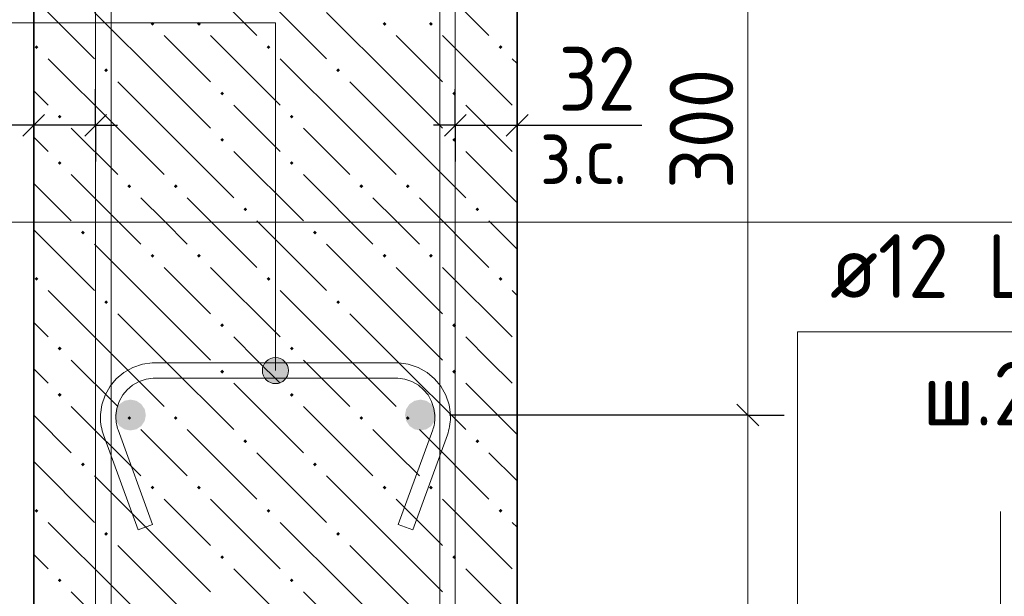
# Model space of a CAD drawing. Header units: millimetres. Extents: x 0 to 42000, y 0 to 29700.
# Tile 10 of 21: x 15774 to 19168, y 4709 to 6699. Entities that reach past the tile are written whole.
import ezdxf

# ---------------------------------------------------------------- set-up
doc = ezdxf.new("R2010")
doc.units = ezdxf.units.MM
for name, color, linetype, lineweight in [('Standard', 7, 'Continuous', 25), ('ЖБ Стена верхний уровень', 7, 'Continuous', 35), ('Позиционная метка линия выноска', 7, 'Continuous', 13), ('Примечания', 7, 'Continuous', 13), ('Размерная линия_ общее', 7, 'Continuous', 13), ('Стена фоновая арматура Х1', 7, 'Continuous', 35), ('Стена фоновая затяжка С-обр.', 52, 'Continuous', 25)]:
    doc.layers.add(name, color=color, linetype=linetype, lineweight=lineweight)
doc.layers.add('Размерная выноска', color=7, linetype='Continuous')
doc.layers.add('Стена Хомут', color=7, linetype='Continuous', lineweight=25, true_color=0x6e3c1e)
doc.styles.add('ISOCPEUR', font='txt')

msp = doc.modelspace()

# ---------------------------------------------------------------- hatches: boundary and pattern name
at = {"layer": 'ЖБ Стена верхний уровень', "linetype": 'Continuous', "lineweight": 18, "transparency": 33554687}
for points in [[(16225.2, 6683.9), (16231.7, 6690.4), (16238.2, 6683.9), (16231.7, 6677.4)], [(16385.2, 6683.9), (16391.7, 6690.4), (16398.2, 6683.9), (16391.7, 6677.4)], [(17025.2, 6683.9), (17031.7, 6690.4), (17038.2, 6683.9), (17031.7, 6677.4)], [(17185.2, 6683.9), (17191.7, 6690.4), (17198.2, 6683.9), (17191.7, 6677.4)], [(15825.2, 6603.9), (15831.7, 6610.4), (15838.2, 6603.9), (15831.7, 6597.4)], [(16625.2, 6603.9), (16631.7, 6610.4), (16638.2, 6603.9), (16631.7, 6597.4)], [(17425.2, 6603.9), (17431.7, 6610.4), (17438.2, 6603.9), (17431.7, 6597.4)], [(16065.2, 6523.9), (16071.7, 6530.4), (16078.2, 6523.9), (16071.7, 6517.4)], [(16865.2, 6523.9), (16871.7, 6530.4), (16878.2, 6523.9), (16871.7, 6517.4)], [(16465.2, 6443.9), (16471.7, 6450.4), (16478.2, 6443.9), (16471.7, 6437.4)], [(17265.2, 6443.9), (17271.7, 6450.4), (17278.2, 6443.9), (17271.7, 6437.4)], [(15905.2, 6363.9), (15911.7, 6370.4), (15918.2, 6363.9), (15911.7, 6357.4)], [(16705.2, 6363.9), (16711.7, 6370.4), (16718.2, 6363.9), (16711.7, 6357.4)], [(16465.2, 6283.9), (16471.7, 6290.4), (16478.2, 6283.9), (16471.7, 6277.4)], [(17265.2, 6283.9), (17271.7, 6290.4), (17278.2, 6283.9), (17271.7, 6277.4)], [(15905.2, 6203.9), (15911.7, 6210.4), (15918.2, 6203.9), (15911.7, 6197.4)], [(16705.2, 6203.9), (16711.7, 6210.4), (16718.2, 6203.9), (16711.7, 6197.4)], [(16145.2, 6123.9), (16151.7, 6130.4), (16158.2, 6123.9), (16151.7, 6117.4)], [(16305.2, 6123.9), (16311.7, 6130.4), (16318.2, 6123.9), (16311.7, 6117.4)], [(16945.2, 6123.9), (16951.7, 6130.4), (16958.2, 6123.9), (16951.7, 6117.4)], [(17105.2, 6123.9), (17111.7, 6130.4), (17118.2, 6123.9), (17111.7, 6117.4)], [(16545.2, 6043.9), (16551.7, 6050.4), (16558.2, 6043.9), (16551.7, 6037.4)], [(17345.2, 6043.9), (17351.7, 6050.4), (17358.2, 6043.9), (17351.7, 6037.4)], [(15985.2, 5963.9), (15991.7, 5970.4), (15998.2, 5963.9), (15991.7, 5957.4)], [(16785.2, 5963.9), (16791.7, 5970.4), (16798.2, 5963.9), (16791.7, 5957.4)], [(16225.2, 5883.9), (16231.7, 5890.4), (16238.2, 5883.9), (16231.7, 5877.4)], [(16385.2, 5883.9), (16391.7, 5890.4), (16398.2, 5883.9), (16391.7, 5877.4)], [(17025.2, 5883.9), (17031.7, 5890.4), (17038.2, 5883.9), (17031.7, 5877.4)], [(17185.2, 5883.9), (17191.7, 5890.4), (17198.2, 5883.9), (17191.7, 5877.4)], [(15825.2, 5803.9), (15831.7, 5810.4), (15838.2, 5803.9), (15831.7, 5797.4)], [(16625.2, 5803.9), (16631.7, 5810.4), (16638.2, 5803.9), (16631.7, 5797.4)], [(17425.2, 5803.9), (17431.7, 5810.4), (17438.2, 5803.9), (17431.7, 5797.4)], [(16065.2, 5723.9), (16071.7, 5730.4), (16078.2, 5723.9), (16071.7, 5717.4)], [(16865.2, 5723.9), (16871.7, 5730.4), (16878.2, 5723.9), (16871.7, 5717.4)], [(16465.2, 5643.9), (16471.7, 5650.4), (16478.2, 5643.9), (16471.7, 5637.4)], [(17265.2, 5643.9), (17271.7, 5650.4), (17278.2, 5643.9), (17271.7, 5637.4)], [(15905.2, 5563.9), (15911.7, 5570.4), (15918.2, 5563.9), (15911.7, 5557.4)], [(16705.2, 5563.9), (16711.7, 5570.4), (16718.2, 5563.9), (16711.7, 5557.4)], [(16465.2, 5483.9), (16471.7, 5490.4), (16478.2, 5483.9), (16471.7, 5477.4)], [(17265.2, 5483.9), (17271.7, 5490.4), (17278.2, 5483.9), (17271.7, 5477.4)], [(15905.2, 5403.9), (15911.7, 5410.4), (15918.2, 5403.9), (15911.7, 5397.4)], [(16705.2, 5403.9), (16711.7, 5410.4), (16718.2, 5403.9), (16711.7, 5397.4)], [(16145.2, 5323.9), (16151.7, 5330.4), (16158.2, 5323.9), (16151.7, 5317.4)], [(16305.2, 5323.9), (16311.7, 5330.4), (16318.2, 5323.9), (16311.7, 5317.4)], [(16945.2, 5323.9), (16951.7, 5330.4), (16958.2, 5323.9), (16951.7, 5317.4)], [(17105.2, 5323.9), (17111.7, 5330.4), (17118.2, 5323.9), (17111.7, 5317.4)], [(16545.2, 5243.9), (16551.7, 5250.4), (16558.2, 5243.9), (16551.7, 5237.4)], [(17345.2, 5243.9), (17351.7, 5250.4), (17358.2, 5243.9), (17351.7, 5237.4)], [(15985.2, 5163.9), (15991.7, 5170.4), (15998.2, 5163.9), (15991.7, 5157.4)], [(16785.2, 5163.9), (16791.7, 5170.4), (16798.2, 5163.9), (16791.7, 5157.4)], [(16225.2, 5083.9), (16231.7, 5090.4), (16238.2, 5083.9), (16231.7, 5077.4)], [(16385.2, 5083.9), (16391.7, 5090.4), (16398.2, 5083.9), (16391.7, 5077.4)], [(17025.2, 5083.9), (17031.7, 5090.4), (17038.2, 5083.9), (17031.7, 5077.4)], [(17185.2, 5083.9), (17191.7, 5090.4), (17198.2, 5083.9), (17191.7, 5077.4)], [(15825.2, 5003.9), (15831.7, 5010.4), (15838.2, 5003.9), (15831.7, 4997.4)], [(16625.2, 5003.9), (16631.7, 5010.4), (16638.2, 5003.9), (16631.7, 4997.4)], [(17425.2, 5003.9), (17431.7, 5010.4), (17438.2, 5003.9), (17431.7, 4997.4)], [(16065.2, 4923.9), (16071.7, 4930.4), (16078.2, 4923.9), (16071.7, 4917.4)], [(16865.2, 4923.9), (16871.7, 4930.4), (16878.2, 4923.9), (16871.7, 4917.4)], [(16465.2, 4843.9), (16471.7, 4850.4), (16478.2, 4843.9), (16471.7, 4837.4)], [(17265.2, 4843.9), (17271.7, 4850.4), (17278.2, 4843.9), (17271.7, 4837.4)], [(15905.2, 4763.9), (15911.7, 4770.4), (15918.2, 4763.9), (15911.7, 4757.4)], [(16705.2, 4763.9), (16711.7, 4770.4), (16718.2, 4763.9), (16711.7, 4757.4)]]:
    msp.add_hatch(color=7, dxfattribs=at).paths.add_polyline_path(points, flags=16)
at = {"layer": 'Позиционная метка линия выноска', "linetype": 'Continuous', "lineweight": 13, "transparency": 33554687}
for points in [[(16694.2, 5510), (16616.8, 5510), (16610.5, 5487.5)], [(16694.2, 5510), (16610.5, 5487.5), (16700.5, 5487.5)], [(16678, 5526.2), (16633, 5526.2), (16616.8, 5510)], [(16678, 5526.2), (16616.8, 5510), (16694.2, 5510)], [(16633, 5526.2), (16678, 5526.2), (16655.5, 5532.5)], [(16700.5, 5487.5), (16610.5, 5487.5), (16616.8, 5465)], [(16700.5, 5487.5), (16616.8, 5465), (16694.2, 5465)], [(16694.2, 5465), (16616.8, 5465), (16633, 5448.8)], [(16694.2, 5465), (16633, 5448.8), (16678, 5448.8)], [(16678, 5448.8), (16633, 5448.8), (16655.5, 5442.5)]]:
    msp.add_hatch(color=7, dxfattribs=at).paths.add_polyline_path(points)
at = {"layer": 'Стена фоновая арматура Х1', "linetype": 'Continuous', "lineweight": 18, "transparency": 33554687}
for points in [[(16208.8, 5334.2), (16204.8, 5354.6), (16193.2, 5371.9), (16175.9, 5383.5), (16155.5, 5387.5), (16135.1, 5383.5), (16117.8, 5371.9), (16106.2, 5354.6), (16102.2, 5334.2), (16106.2, 5313.8), (16117.8, 5296.5), (16135.1, 5284.9), (16155.5, 5280.9), (16175.9, 5284.9), (16193.2, 5296.5), (16204.8, 5313.8)], [(17208.8, 5334.2), (17204.8, 5354.6), (17193.2, 5371.9), (17175.9, 5383.5), (17155.5, 5387.5), (17135.1, 5383.5), (17117.8, 5371.9), (17106.2, 5354.6), (17102.2, 5334.2), (17106.2, 5313.8), (17117.8, 5296.5), (17135.1, 5284.9), (17155.5, 5280.9), (17175.9, 5284.9), (17193.2, 5296.5), (17204.8, 5313.8)]]:
    msp.add_hatch(color=7, dxfattribs=at).paths.add_polyline_path(points)

# ---------------------------------------------------------------- linework, layer by layer
at = {"layer": 'Standard', "color": 7, "linetype": 'Continuous', "lineweight": -3, "transparency": 33554687}
for p, q in [((15822.2, 6334.2), (15822.2, 6459.2)), ((16035.5, 6334.2), (16035.5, 6459.2)), ((17275.5, 6334.2), (17275.5, 6459.2)), ((17488.8, 6334.2), (17488.8, 6459.2)), ((15822.2, 6334.2), (15747.2, 6334.2)), ((15822.2, 6334.2), (15822.2, 6209.2)), ((16035.5, 6334.2), (15822.2, 6334.2)), ((16035.5, 6334.2), (16035.5, 6209.2)), ((16035.5, 6334.2), (16110.5, 6334.2)), ((17275.5, 6334.2), (17200.5, 6334.2)), ((17275.5, 6334.2), (17275.5, 6209.2)), ((17488.8, 6334.2), (17488.8, 6209.2)), ((17488.8, 6334.2), (17563.8, 6334.2))]:
    msp.add_line(p, q, dxfattribs=at)
at = {"layer": 'Standard', "color": 7, "linetype": 'Continuous', "lineweight": 25, "transparency": 33554687}
for p, q in [((15859.7, 6371.7), (15784.7, 6296.7)), ((16073, 6371.7), (15998, 6296.7)), ((17238, 6296.7), (17313, 6371.7)), ((17451.3, 6296.7), (17526.3, 6371.7))]:
    msp.add_line(p, q, dxfattribs=at)
at = {"layer": 'Standard', "color": 7, "linetype": 'Continuous', "lineweight": 13, "transparency": 33554687}
msp.add_lwpolyline([(41500, 29200), (15180, 29200), (15180, 6000), (41500, 6000), (41500, 29200)], dxfattribs=at)
at = {"layer": 'Standard', "color": 7, "linetype": 'Continuous', "lineweight": -3, "transparency": 33554687}
msp.add_lwpolyline([(17275.5, 6334.2), (17472.1, 6334.2), (17472.1, 6334.2), (17488.8, 6334.2)], dxfattribs=at)
at = {"layer": 'ЖБ Стена верхний уровень', "color": 7, "linetype": 'Continuous', "lineweight": 35, "transparency": 33554687}
for p, q in [((15822.2, 9667.5), (15822.2, 4667.5)), ((17488.8, 4667.5), (17488.8, 9667.5))]:
    msp.add_line(p, q, dxfattribs=at)
at = {"layer": 'ЖБ Стена верхний уровень', "color": 9, "linetype": 'Continuous', "lineweight": 18, "true_color": 0xc7c7c7, "transparency": 33554687}
for p, q in [((16351.7, 6883.9), (16591.7, 6643.9)), ((17151.7, 6883.9), (17391.7, 6643.9)), ((16591.7, 6803.9), (16831.7, 6563.9)), ((15822.2, 6773.4), (16031.7, 6563.9)), ((16271.7, 6483.9), (16031.7, 6723.9)), ((17071.7, 6483.9), (16831.7, 6723.9)), ((16271.7, 6643.9), (16431.7, 6483.9)), ((16431.7, 6643.9), (16671.7, 6403.9)), ((17071.7, 6643.9), (17231.7, 6483.9)), ((17231.7, 6643.9), (17471.7, 6403.9)), ((16111.7, 6323.9), (15871.7, 6563.9)), ((16911.7, 6323.9), (16671.7, 6563.9)), ((17488.8, 6546.8), (17471.7, 6563.9)), ((16111.7, 6483.9), (16271.7, 6323.9)), ((16271.7, 6483.9), (16431.7, 6323.9)), ((16911.7, 6483.9), (17071.7, 6323.9)), ((17071.7, 6483.9), (17231.7, 6323.9)), ((15822.2, 6453.4), (15871.7, 6403.9)), ((16591.7, 6323.9), (16511.7, 6403.9)), ((17391.7, 6323.9), (17311.7, 6403.9)), ((15951.7, 6323.9), (16111.7, 6163.9)), ((16111.7, 6323.9), (16271.7, 6163.9)), ((16271.7, 6323.9), (16511.7, 6083.9)), ((16671.7, 6243.9), (16591.7, 6323.9)), ((16751.7, 6323.9), (16911.7, 6163.9)), ((16911.7, 6323.9), (17071.7, 6163.9)), ((17071.7, 6323.9), (17311.7, 6083.9)), ((17471.7, 6243.9), (17391.7, 6323.9)), ((15871.7, 6243.9), (15822.2, 6293.4)), ((16511.7, 6243.9), (16751.7, 6003.9)), ((17311.7, 6243.9), (17488.8, 6066.8)), ((15951.7, 6163.9), (16191.7, 5923.9)), ((16751.7, 6163.9), (16991.7, 5923.9)), ((15822.2, 6133.4), (15951.7, 6003.9)), ((16271.7, 6003.9), (16191.7, 6083.9)), ((16351.7, 6083.9), (16591.7, 5843.9)), ((17071.7, 6003.9), (16991.7, 6083.9)), ((17151.7, 6083.9), (17391.7, 5843.9)), ((16351.7, 5923.9), (16271.7, 6003.9)), ((16591.7, 6003.9), (16831.7, 5763.9)), ((17151.7, 5923.9), (17071.7, 6003.9)), ((17391.7, 6003.9), (17488.8, 5906.8)), ((15822.2, 5973.4), (16031.7, 5763.9)), ((16271.7, 5683.9), (16031.7, 5923.9)), ((17071.7, 5683.9), (16831.7, 5923.9)), ((16271.7, 5843.9), (16431.7, 5683.9)), ((16431.7, 5843.9), (16671.7, 5603.9)), ((17071.7, 5843.9), (17231.7, 5683.9)), ((17231.7, 5843.9), (17471.7, 5603.9)), ((16111.7, 5523.9), (15871.7, 5763.9)), ((16911.7, 5523.9), (16671.7, 5763.9)), ((17488.8, 5746.8), (17471.7, 5763.9)), ((16111.7, 5683.9), (16271.7, 5523.9)), ((16271.7, 5683.9), (16431.7, 5523.9)), ((16911.7, 5683.9), (17071.7, 5523.9)), ((17071.7, 5683.9), (17231.7, 5523.9)), ((15822.2, 5653.4), (15871.7, 5603.9)), ((16591.7, 5523.9), (16511.7, 5603.9)), ((17391.7, 5523.9), (17311.7, 5603.9)), ((15951.7, 5523.9), (16111.7, 5363.9)), ((16111.7, 5523.9), (16271.7, 5363.9)), ((16271.7, 5523.9), (16511.7, 5283.9)), ((16671.7, 5443.9), (16591.7, 5523.9)), ((16751.7, 5523.9), (16911.7, 5363.9)), ((16911.7, 5523.9), (17071.7, 5363.9)), ((17071.7, 5523.9), (17311.7, 5283.9)), ((17471.7, 5443.9), (17391.7, 5523.9)), ((15871.7, 5443.9), (15822.2, 5493.4)), ((16511.7, 5443.9), (16751.7, 5203.9)), ((17311.7, 5443.9), (17488.8, 5266.8)), ((15951.7, 5363.9), (16191.7, 5123.9)), ((16751.7, 5363.9), (16991.7, 5123.9)), ((15822.2, 5333.4), (15951.7, 5203.9)), ((16271.7, 5203.9), (16191.7, 5283.9)), ((16351.7, 5283.9), (16591.7, 5043.9)), ((17071.7, 5203.9), (16991.7, 5283.9)), ((17151.7, 5283.9), (17391.7, 5043.9)), ((16351.7, 5123.9), (16271.7, 5203.9)), ((16591.7, 5203.9), (16831.7, 4963.9)), ((17151.7, 5123.9), (17071.7, 5203.9)), ((17391.7, 5203.9), (17488.8, 5106.8)), ((15822.2, 5173.4), (16031.7, 4963.9)), ((16271.7, 4883.9), (16031.7, 5123.9)), ((17071.7, 4883.9), (16831.7, 5123.9)), ((16271.7, 5043.9), (16431.7, 4883.9)), ((16431.7, 5043.9), (16671.7, 4803.9)), ((17071.7, 5043.9), (17231.7, 4883.9)), ((17231.7, 5043.9), (17471.7, 4803.9)), ((16111.7, 4723.9), (15871.7, 4963.9)), ((16911.7, 4723.9), (16671.7, 4963.9)), ((17488.8, 4946.8), (17471.7, 4963.9)), ((16111.7, 4883.9), (16271.7, 4723.9)), ((16271.7, 4883.9), (16431.7, 4723.9)), ((16911.7, 4883.9), (17071.7, 4723.9)), ((17071.7, 4883.9), (17231.7, 4723.9)), ((15822.2, 4853.4), (15871.7, 4803.9)), ((16591.7, 4723.9), (16511.7, 4803.9)), ((17391.7, 4723.9), (17311.7, 4803.9)), ((15951.7, 4723.9), (16111.7, 4563.9)), ((16111.7, 4723.9), (16271.7, 4563.9)), ((16271.7, 4723.9), (16511.7, 4483.9)), ((16671.7, 4643.9), (16591.7, 4723.9)), ((16751.7, 4723.9), (16911.7, 4563.9)), ((16911.7, 4723.9), (17071.7, 4563.9)), ((17071.7, 4723.9), (17311.7, 4483.9)), ((17471.7, 4643.9), (17391.7, 4723.9))]:
    msp.add_line(p, q, dxfattribs=at)
at = {"layer": 'Позиционная метка линия выноска', "color": 7, "linetype": 'Continuous', "lineweight": 13, "transparency": 33554687}
for p, q in [((16655.5, 5532.5), (16655.5, 5532.5)), ((16610.5, 5487.5), (16610.5, 5487.5)), ((16700.5, 5487.5), (16700.5, 5487.5)), ((16655.5, 5442.5), (16655.5, 5442.5))]:
    msp.add_line(p, q, dxfattribs=at)
for points in [[(13237.1, 6687.5), (16655.5, 6687.5), (16655.5, 5487.5)], [(20150.5, 5620.9), (18455.5, 5620.9), (18455.5, 3667.5), (18788.8, 3334.2)]]:
    msp.add_lwpolyline(points, dxfattribs=at)
msp.add_circle((16655.5, 5487.5), 45, dxfattribs=at)
at = {"layer": 'Примечания', "color": 7, "linetype": 'Continuous', "lineweight": 13, "transparency": 33554687}
for p in [(19155.5, 5000.9), (19155.5, 3904.2)]:
    msp.add_line(p, (19155.5, 5000.9), dxfattribs=at)
at = {"layer": 'Размерная выноска', "color": 7, "linetype": 'Continuous', "lineweight": -3, "transparency": 33554687}
for p, q in [((15822.2, 6334.2), (15391.9, 6334.2)), ((17488.8, 6334.2), (17919.1, 6334.2))]:
    msp.add_line(p, q, dxfattribs=at)
at = {"layer": 'Размерная линия_ общее', "color": 7, "linetype": 'Continuous', "lineweight": 13, "transparency": 33554687}
for p, q in [((18284.1, 7334.2), (18284.1, 5334.2)), ((18284.1, 5334.2), (18284.1, 3334.2))]:
    msp.add_line(p, q, dxfattribs=at)
at = {"layer": 'Размерная линия_ общее', "color": 7, "linetype": 'Continuous', "lineweight": 25, "transparency": 33554687}
msp.add_line((18246.6, 5371.7), (18321.6, 5296.7), dxfattribs=at)
at = {"layer": 'Размерная линия_ общее', "color": 253, "linetype": 'Continuous', "lineweight": -3, "true_color": 0xa0a0a0, "transparency": 33554687}
for q in [(18159.1, 5334.2), (18409.1, 5334.2)]:
    msp.add_line((18284.1, 5334.2), q, dxfattribs=at)
msp.add_lwpolyline([(18284.1, 5334.2), (18267.1, 5334.2), (18267.1, 5334.2), (18267.1, 5334.2), (18267.1, 5334.2), (17255.5, 5334.2)], dxfattribs=at)
at = {"layer": 'Стена фоновая затяжка С-обр.', "color": 98, "linetype": 'Continuous', "lineweight": 13, "true_color": 0x005000, "transparency": 33554687}
msp.add_lwpolyline([(17078.9, 4956.2), (17197.8, 5283), (17199.6, 5288.3), (17201.1, 5293.6), (17202.4, 5299), (17203.5, 5304.4), (17204.3, 5309.8), (17204.9, 5315.3), (17205.3, 5320.8), (17205.5, 5326.4), (17205.5, 5332.6), (17202.1, 5356.8), (17194.1, 5381.2), (17181.6, 5403.5), (17166.4, 5421.7), (17148.2, 5436.9), (17125.8, 5449.5), (17101.4, 5457.5), (17077.3, 5460.9), (16233.7, 5460.9), (16209.6, 5457.5), (16185.2, 5449.5), (16162.8, 5436.9), (16144.6, 5421.7), (16129.4, 5403.5), (16116.9, 5381.2), (16108.9, 5356.8), (16105.5, 5332.6), (16105.5, 5326.4), (16105.7, 5320.8), (16106.1, 5315.3), (16106.7, 5309.8), (16107.5, 5304.4), (16108.6, 5299), (16109.9, 5293.6), (16111.4, 5288.3), (16113.1, 5283), (16232.1, 4956.2), (16182, 4937.9), (16062.8, 5265.5), (16060.4, 5272.7), (16058.3, 5280.1), (16056.5, 5287.6), (16055, 5295.1), (16053.8, 5302.7), (16052.9, 5310.4), (16052.4, 5318), (16052.2, 5325.6), (16052.2, 5336.3), (16056.7, 5368.9), (16067.9, 5402.7), (16085.3, 5433.9), (16106.8, 5459.6), (16132.4, 5481), (16163.6, 5498.5), (16197.5, 5509.7), (16230, 5514.2), (17081, 5514.2), (17113.5, 5509.7), (17147.4, 5498.5), (17178.6, 5481), (17204.2, 5459.6), (17225.7, 5433.9), (17243.1, 5402.7), (17254.3, 5368.9), (17258.8, 5336.3), (17258.8, 5325.6), (17258.6, 5318), (17258, 5310.4), (17257.2, 5302.7), (17256, 5295.1), (17254.5, 5287.6), (17252.7, 5280.1), (17250.6, 5272.7), (17248.2, 5265.5), (17129, 4937.9), (17078.9, 4956.2)], dxfattribs=at)
msp.add_lwpolyline([(17078.9, 4956.2), (17197.8, 5283), (17199.6, 5288.3), (17201.1, 5293.6), (17202.4, 5299), (17203.5, 5304.4), (17204.3, 5309.8), (17204.9, 5315.3), (17205.3, 5320.8), (17205.5, 5326.4), (17205.5, 5332.6), (17202.1, 5356.8), (17194.1, 5381.2), (17181.6, 5403.5), (17166.4, 5421.7), (17148.2, 5436.9), (17125.8, 5449.5), (17101.4, 5457.5), (17077.3, 5460.9), (16233.7, 5460.9), (16209.6, 5457.5), (16185.2, 5449.5), (16162.8, 5436.9), (16144.6, 5421.7), (16129.4, 5403.5), (16116.9, 5381.2), (16108.9, 5356.8), (16105.5, 5332.6), (16105.5, 5326.4), (16105.7, 5320.8), (16106.1, 5315.3), (16106.7, 5309.8), (16107.5, 5304.4), (16108.6, 5299), (16109.9, 5293.6), (16111.4, 5288.3), (16113.1, 5283), (16232.1, 4956.2), (16182, 4937.9), (16062.8, 5265.5), (16060.4, 5272.7), (16058.3, 5280.1), (16056.5, 5287.6), (16055, 5295.1), (16053.8, 5302.7), (16052.9, 5310.4), (16052.4, 5318), (16052.2, 5325.6), (16052.2, 5336.3), (16056.7, 5368.9), (16067.9, 5402.7), (16085.3, 5433.9), (16106.8, 5459.6), (16132.4, 5481), (16163.6, 5498.5), (16197.5, 5509.7), (16230, 5514.2), (17081, 5514.2), (17113.5, 5509.7), (17147.4, 5498.5), (17178.6, 5481), (17204.2, 5459.6), (17225.7, 5433.9), (17243.1, 5402.7), (17254.3, 5368.9), (17258.8, 5336.3), (17258.8, 5325.6), (17258.6, 5318), (17258, 5310.4), (17257.2, 5302.7), (17256, 5295.1), (17254.5, 5287.6), (17252.7, 5280.1), (17250.6, 5272.7), (17248.2, 5265.5), (17129, 4937.9), (17078.9, 4956.2)], dxfattribs=at)
msp.add_lwpolyline([(17078.9, 4956.2), (17197.8, 5283), (17199.6, 5288.3), (17201.1, 5293.6), (17202.4, 5299), (17203.5, 5304.4), (17204.3, 5309.8), (17204.9, 5315.3), (17205.3, 5320.8), (17205.5, 5326.4), (17205.5, 5332.6), (17202.1, 5356.8), (17194.1, 5381.2), (17181.6, 5403.5), (17166.4, 5421.7), (17148.2, 5436.9), (17125.8, 5449.5), (17101.4, 5457.5), (17077.3, 5460.9), (16233.7, 5460.9), (16209.6, 5457.5), (16185.2, 5449.5), (16162.8, 5436.9), (16144.6, 5421.7), (16129.4, 5403.5), (16116.9, 5381.2), (16108.9, 5356.8), (16105.5, 5332.6), (16105.5, 5326.4), (16105.7, 5320.8), (16106.1, 5315.3), (16106.7, 5309.8), (16107.5, 5304.4), (16108.6, 5299), (16109.9, 5293.6), (16111.4, 5288.3), (16113.1, 5283), (16232.1, 4956.2), (16182, 4937.9), (16062.8, 5265.5), (16060.4, 5272.7), (16058.3, 5280.1), (16056.5, 5287.6), (16055, 5295.1), (16053.8, 5302.7), (16052.9, 5310.4), (16052.4, 5318), (16052.2, 5325.6), (16052.2, 5336.3), (16056.7, 5368.9), (16067.9, 5402.7), (16085.3, 5433.9), (16106.8, 5459.6), (16132.4, 5481), (16163.6, 5498.5), (16197.5, 5509.7), (16230, 5514.2), (17081, 5514.2), (17113.5, 5509.7), (17147.4, 5498.5), (17178.6, 5481), (17204.2, 5459.6), (17225.7, 5433.9), (17243.1, 5402.7), (17254.3, 5368.9), (17258.8, 5336.3), (17258.8, 5325.6), (17258.6, 5318), (17258, 5310.4), (17257.2, 5302.7), (17256, 5295.1), (17254.5, 5287.6), (17252.7, 5280.1), (17250.6, 5272.7), (17248.2, 5265.5), (17129, 4937.9), (17078.9, 4956.2)], dxfattribs=at)
at = {"layer": 'Стена Хомут', "color": 36, "linetype": 'Continuous', "lineweight": 13, "true_color": 0x6e3c1e, "transparency": 33554687}
for points in [[(17275.5, 9276.3), (17275.5, 3364), (17271.7, 3336.6), (17262.3, 3308.1), (17247.6, 3281.8), (17229.5, 3260.2), (17207.8, 3242.1), (17181.6, 3227.4), (17153, 3218), (17125.7, 3214.2), (16185.3, 3214.2), (16157.9, 3218), (16129.4, 3227.4), (16103.2, 3242.1), (16081.5, 3260.2), (16063.4, 3281.8), (16048.7, 3308.1), (16039.3, 3336.6), (16035.5, 3364), (16035.5, 9304.4)], [(17275.5, 9276.3), (17275.5, 3364), (17271.7, 3336.6), (17262.3, 3308.1), (17247.6, 3281.8), (17229.5, 3260.2), (17207.8, 3242.1), (17181.6, 3227.4), (17153, 3218), (17125.7, 3214.2), (16185.3, 3214.2), (16157.9, 3218), (16129.4, 3227.4), (16103.2, 3242.1), (16081.5, 3260.2), (16063.4, 3281.8), (16048.7, 3308.1), (16039.3, 3336.6), (16035.5, 3364), (16035.5, 9304.4)], [(17275.5, 9276.3), (17275.5, 3364), (17271.7, 3336.6), (17262.3, 3308.1), (17247.6, 3281.8), (17229.5, 3260.2), (17207.8, 3242.1), (17181.6, 3227.4), (17153, 3218), (17125.7, 3214.2), (16185.3, 3214.2), (16157.9, 3218), (16129.4, 3227.4), (16103.2, 3242.1), (16081.5, 3260.2), (16063.4, 3281.8), (16048.7, 3308.1), (16039.3, 3336.6), (16035.5, 3364), (16035.5, 9304.4)], [(16088.8, 9300.7), (16088.8, 3367.7), (16091.5, 3348.8), (16097.7, 3329.7), (16107.5, 3312.2), (16119.4, 3298.1), (16133.5, 3286.2), (16151, 3276.4), (16170.1, 3270.2), (16189, 3267.5), (17122, 3267.5), (17140.9, 3270.2), (17160, 3276.4), (17177.5, 3286.2), (17191.6, 3298.1), (17203.5, 3312.2), (17213.2, 3329.7), (17219.5, 3348.8), (17222.2, 3367.7), (17222.2, 9272.7)], [(16088.8, 9300.7), (16088.8, 3367.7), (16091.5, 3348.8), (16097.7, 3329.7), (16107.5, 3312.2), (16119.4, 3298.1), (16133.5, 3286.2), (16151, 3276.4), (16170.1, 3270.2), (16189, 3267.5), (17122, 3267.5), (17140.9, 3270.2), (17160, 3276.4), (17177.5, 3286.2), (17191.6, 3298.1), (17203.5, 3312.2), (17213.2, 3329.7), (17219.5, 3348.8), (17222.2, 3367.7), (17222.2, 9272.7)], [(16088.8, 9300.7), (16088.8, 3367.7), (16091.5, 3348.8), (16097.7, 3329.7), (16107.5, 3312.2), (16119.4, 3298.1), (16133.5, 3286.2), (16151, 3276.4), (16170.1, 3270.2), (16189, 3267.5), (17122, 3267.5), (17140.9, 3270.2), (17160, 3276.4), (17177.5, 3286.2), (17191.6, 3298.1), (17203.5, 3312.2), (17213.2, 3329.7), (17219.5, 3348.8), (17222.2, 3367.7), (17222.2, 9272.7)]]:
    msp.add_lwpolyline(points, dxfattribs=at)

# ---------------------------------------------------------------- texts
at = {"layer": 'Standard', "color": 7, "linetype": 'Continuous', "lineweight": 25, "transparency": 33554687, "insert": (17632, 6384.2), "char_height": 220, "width": 403.94, "attachment_point": 7, "style": 'ISOCPEUR'}
msp.add_mtext('\\W0.87;32', dxfattribs=at)
at = {"layer": 'Standard', "color": 7, "linetype": 'Continuous', "lineweight": 18, "transparency": 33554687, "insert": (17567.2, 6131), "char_height": 200, "width": 459.942, "attachment_point": 7, "style": 'ISOCPEUR'}
msp.add_mtext('\\W0.90;з.с.', dxfattribs=at)
at = {"layer": 'Размерная линия_ общее', "color": 7, "linetype": 'Continuous', "lineweight": 25, "transparency": 33554687, "insert": (18234.1, 6114.2), "char_height": 220, "width": 561.988, "attachment_point": 7, "rotation": 90, "style": 'ISOCPEUR'}
msp.add_mtext('\\W0.91;300', dxfattribs=at)
at = {"layer": 'Стена фоновая арматура Х1', "color": 7, "linetype": 'Continuous', "lineweight": 13, "transparency": 33554687, "char_height": 220, "attachment_point": 7, "style": 'ISOCPEUR'}
for s, insert, width in [('\\W0.94;ø12 L=п.м. ', (18567.5, 5738.2), 1599.154), ('\\W0.95;ш.200 ', (18886.5, 5298.2), 962.129)]:
    msp.add_mtext(s, dxfattribs=dict(at, insert=insert, width=width))

doc.saveas('drawing.dxf')
